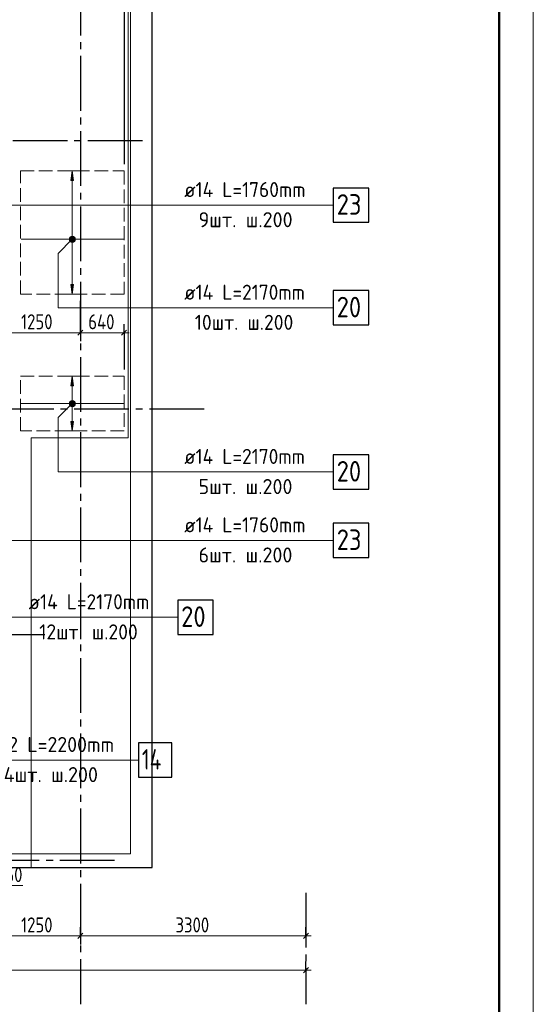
# Model space of a CAD drawing. Header units: millimetres. Extents: x 0 to 32165, y 0 to 42000.
# Tile 9 of 12: x 22186 to 29700, y 15930 to 30320. Entities that reach past the tile are written whole.
import ezdxf

# ---------------------------------------------------------------- set-up
doc = ezdxf.new("R2010")
doc.units = ezdxf.units.MM
doc.linetypes.add('______2', pattern=[270, 200, -70])
doc.linetypes.add('______5', pattern=[1100, 800, -100, 100, -100])
for name, color, linetype, lineweight in [('Standard', 7, 'Continuous', 25), ('ДОП Верх по У', 7, 'Continuous', 25), ('Оси', 40, '______5', 18), ('Позиционная метка номер позиции', 7, 'Continuous', 13), ('Примечания', 7, 'Continuous', 25)]:
    doc.layers.add(name, color=color, linetype=linetype, lineweight=lineweight)
doc.layers.add('ЖБ Перекрытие верхний уровень', color=7, linetype='Continuous', lineweight=25, true_color=0xe0e0ff)
doc.styles.add('GOST 2.304-81', font='txt')
doc.styles.add('ISOCPEUR', font='txt')

msp = doc.modelspace()

# ---------------------------------------------------------------- hatches: boundary and pattern name
at = {"layer": 'ДОП Верх по У', "linetype": 'Continuous', "lineweight": 13, "transparency": 33554687}
for points in [[(22976, 27970), (22956, 28110), (22936, 27970)], [(22918, 27110), (22993, 27110), (22988, 27129)], [(22918, 27110), (22988, 27129), (22924, 27129)], [(22924, 27091), (22993, 27110), (22918, 27110)], [(22924, 27129), (22988, 27129), (22975, 27142)], [(22924, 27129), (22975, 27142), (22937, 27142)], [(22924, 27091), (22988, 27091), (22993, 27110)], [(22937, 27078), (22988, 27091), (22924, 27091)], [(22937, 27142), (22975, 27142), (22956, 27148)], [(22937, 27078), (22975, 27078), (22988, 27091)], [(22975, 27078), (22937, 27078), (22956, 27073)], [(22976, 24970), (22956, 25110), (22936, 24970)], [(22918, 24710), (22993, 24710), (22988, 24729)], [(22918, 24710), (22988, 24729), (22924, 24729)], [(22924, 24691), (22993, 24710), (22918, 24710)], [(22924, 24729), (22988, 24729), (22975, 24742)], [(22924, 24729), (22975, 24742), (22937, 24742)], [(22924, 24691), (22988, 24691), (22993, 24710)], [(22937, 24678), (22988, 24691), (22924, 24691)], [(22937, 24742), (22975, 24742), (22956, 24748)], [(22937, 24678), (22975, 24678), (22988, 24691)], [(22975, 24678), (22937, 24678), (22956, 24672)]]:
    msp.add_hatch(color=7, dxfattribs=at).paths.add_polyline_path(points)
for points in [[(22976, 26450), (22956, 26310), (22936, 26450)], [(22976, 24450), (22956, 24310), (22936, 24450)]]:
    msp.add_hatch(color=7, dxfattribs=at).paths.add_polyline_path(points, flags=16)
at = {"layer": 'Позиционная метка номер позиции', "linetype": 'Continuous', "lineweight": 13, "transparency": 33554687}
for points in [[(22988, 27078), (22924, 27142), (22913, 27121)], [(22988, 27078), (22913, 27121), (22967, 27067)], [(22967, 27067), (22913, 27121), (22913, 27099)], [(22967, 27067), (22913, 27099), (22945, 27067)], [(22945, 27067), (22913, 27099), (22924, 27078)], [(22999, 27099), (22945, 27153), (22924, 27142)], [(22999, 27099), (22924, 27142), (22988, 27078)], [(22999, 27121), (22967, 27153), (22945, 27153)], [(22999, 27121), (22945, 27153), (22999, 27099)], [(22967, 27153), (22999, 27121), (22988, 27142)], [(22999, 24699), (22945, 24753), (22924, 24742)], [(22999, 24721), (22967, 24753), (22945, 24753)], [(22999, 24721), (22945, 24753), (22999, 24699)], [(22967, 24753), (22999, 24721), (22988, 24742)], [(22988, 24678), (22924, 24742), (22913, 24721)], [(22988, 24678), (22913, 24721), (22967, 24667)], [(22967, 24667), (22913, 24721), (22913, 24699)], [(22967, 24667), (22913, 24699), (22945, 24667)], [(22945, 24667), (22913, 24699), (22924, 24678)], [(22999, 24699), (22924, 24742), (22988, 24678)]]:
    msp.add_hatch(color=7, dxfattribs=at).paths.add_polyline_path(points)

# ---------------------------------------------------------------- linework, layer by layer
at = {"layer": 'Standard', "color": 251, "linetype": 'Continuous', "lineweight": -3, "true_color": 0x656565, "transparency": 33554687}
for p, q in [((23713, 30594), (23713, 28210)), ((23074, 25745), (23074, 25870)), ((23713, 25745), (23713, 25870)), ((23074, 25745), (23074, 25620)), ((23713, 25745), (23713, 25620)), ((23713, 25745), (23713, 25210)), ((23074, 16930), (23074, 17055)), ((26374, 16930), (26374, 17055)), ((23074, 16930), (23074, 16805)), ((23074, 16930), (23074, 16930)), ((26374, 16930), (26374, 16805)), ((26374, 16930), (26374, 16930)), ((26374, 16430), (26374, 16555)), ((26374, 16430), (26374, 16305)), ((26374, 16430), (26374, 16430))]:
    msp.add_line(p, q, dxfattribs=at)
at = {"layer": 'Standard', "color": 7, "linetype": 'Continuous', "lineweight": 25, "transparency": 33554687}
for p, q in [((23036, 25708), (23111, 25783)), ((23675, 25708), (23750, 25783)), ((23036, 16892), (23111, 16968)), ((26336, 16892), (26411, 16968)), ((26336, 16392), (26411, 16468))]:
    msp.add_line(p, q, dxfattribs=at)
at = {"layer": 'Standard', "color": 7, "linetype": 'Continuous', "lineweight": 13, "transparency": 33554687}
for p, q in [((21824, 25745), (23074, 25745)), ((23074, 25745), (23713, 25745)), ((23713, 25745), (23788, 25745)), ((21888, 17665), (22232, 17665)), ((21824, 16930), (23074, 16930)), ((23074, 16930), (26374, 16930)), ((26374, 16930), (26449, 16930)), ((7924, 16430), (26374, 16430)), ((26374, 16430), (26449, 16430))]:
    msp.add_line(p, q, dxfattribs=at)
msp.add_lwpolyline([(0, 0), (29700, 0), (29700, 42000), (0, 42000), (0, 0)], close=True, dxfattribs=at)
msp.add_lwpolyline([(29700, 42000), (0, 42000), (0, 0), (29700, 0), (29700, 42000)], dxfattribs=at)
msp.add_lwpolyline([(29700, 42000), (0, 42000), (0, 0), (29700, 0), (29700, 42000)], dxfattribs=at)
at = {"layer": 'Standard', "color": 7, "linetype": 'Continuous', "lineweight": 50, "transparency": 33554687}
msp.add_lwpolyline([(2000, 41500), (29200, 41500), (29200, 500), (2000, 500), (2000, 41500)], close=True, dxfattribs=at)
at = {"layer": 'Standard', "color": 7, "linetype": 'Continuous', "lineweight": 25, "transparency": 33554687}
msp.add_lwpolyline([(7394, 17930), (24124, 17930), (24124, 39500), (7394, 39500), (7394, 17930)], dxfattribs=at)
at = {"layer": 'Standard', "color": 254, "linetype": 'Continuous', "lineweight": 18, "true_color": 0xc4c4ff, "transparency": 33554687}
msp.add_lwpolyline([(7856, 18130), (23806, 18130), (23806, 38770), (7856, 38770), (7856, 18130)], dxfattribs=at)
at = {"layer": 'Standard', "color": 251, "linetype": 'Continuous', "lineweight": -3, "true_color": 0x656565, "transparency": 33554687}
msp.add_lwpolyline([(23074, 25745), (23074, 25762), (23074, 25762), (23074, 26210)], dxfattribs=at)
at = {"layer": 'ДОП Верх по У', "color": 251, "linetype": 'Continuous', "lineweight": 13, "true_color": 0x494949, "transparency": 33554687}
for p, q in [((22956, 28110), (22856, 28110)), ((22956, 28110), (22936, 27970)), ((22976, 27970), (22956, 28110)), ((22956, 28110), (23056, 28110)), ((22956, 28110), (22956, 28110)), ((22936, 27970), (22976, 27970)), ((22956, 27140), (22956, 27970)), ((22918, 27110), (22918, 27110)), ((22956, 26450), (22956, 27080)), ((22993, 27110), (22993, 27110)), ((22956, 26310), (22936, 26450)), ((22936, 26450), (22976, 26450)), ((22976, 26450), (22956, 26310)), ((22956, 26310), (22856, 26310)), ((22956, 26310), (23056, 26310)), ((22956, 26310), (22956, 26310)), ((22956, 25110), (22856, 25110)), ((22956, 25110), (22936, 24970)), ((22976, 24970), (22956, 25110)), ((22956, 25110), (23056, 25110)), ((22956, 25110), (22956, 25110)), ((22936, 24970), (22976, 24970)), ((22956, 24740), (22956, 24970)), ((22918, 24710), (22918, 24710)), ((22956, 24450), (22956, 24680)), ((22993, 24710), (22993, 24710)), ((22956, 24310), (22936, 24450)), ((22936, 24450), (22976, 24450)), ((22976, 24450), (22956, 24310)), ((22956, 24310), (22856, 24310)), ((22956, 24310), (23056, 24310)), ((22956, 24310), (22956, 24310))]:
    msp.add_line(p, q, dxfattribs=at)
at = {"layer": 'ДОП Верх по У', "color": 7, "linetype": 'Continuous', "lineweight": 13, "transparency": 33554687}
for p, q in [((24574, 27610), (26638, 27610)), ((24574, 26110), (26638, 26110)), ((24574, 23710), (26638, 23710)), ((24574, 22710), (26638, 22710)), ((22299, 21586), (24363, 21586)), ((21724, 19500), (23810, 19500))]:
    msp.add_line(p, q, dxfattribs=at)
at = {"layer": 'ДОП Верх по У', "color": 7, "linetype": 'Continuous', "lineweight": 18, "transparency": 33554687}
for p, q in [((23706, 27110), (22206, 27110)), ((23706, 24710), (22206, 24710))]:
    msp.add_line(p, q, dxfattribs=at)
at = {"layer": 'ДОП Верх по У', "color": 7, "linetype": 'Continuous', "lineweight": 25, "transparency": 33554687}
for points in [[(26774, 27360), (27294, 27360), (27294, 27860), (26774, 27860), (26774, 27360)], [(26774, 25860), (27294, 25860), (27294, 26360), (26774, 26360), (26774, 25860)], [(26774, 23460), (27294, 23460), (27294, 23960), (26774, 23960), (26774, 23460)], [(26774, 22460), (27294, 22460), (27294, 22960), (26774, 22960), (26774, 22460)], [(24499, 21336), (25019, 21336), (25019, 21836), (24499, 21836), (24499, 21336)], [(23924, 19250), (24414, 19250), (24414, 19750), (23924, 19750), (23924, 19250)]]:
    msp.add_lwpolyline(points, dxfattribs=at)
at = {"layer": 'ДОП Верх по У', "color": 251, "linetype": 'Continuous', "lineweight": 13, "true_color": 0x494949, "transparency": 33554687}
for centre in [(22956, 27110), (22956, 24710)]:
    msp.add_circle(centre, 37.5, dxfattribs=at)
at = {"layer": 'ЖБ Перекрытие верхний уровень', "color": 7, "linetype": 'Continuous', "lineweight": 18, "transparency": 33554687}
for p, q in [((23774, 24210), (23774, 32890)), ((22354, 17930), (22354, 24210)), ((22354, 24210), (23774, 24210)), ((22174, 17930), (22354, 17930))]:
    msp.add_line(p, q, dxfattribs=at)
at = {"layer": 'Оси', "color": 8, "linetype": '______5', "lineweight": -3, "transparency": 33554687}
for p, q in [((23074, 33090), (23074, 15930)), ((23984, 28550), (3600, 28550)), ((24884, 24630), (3600, 24630)), ((22554, 21330), (3600, 21330)), ((23574, 18030), (3600, 18030)), ((26374, 17560), (26374, 15930))]:
    msp.add_line(p, q, dxfattribs=at)
at = {"layer": 'Позиционная метка номер позиции', "color": 7, "linetype": 'Continuous', "lineweight": 13, "transparency": 33554687}
for p, q in [((22924, 27142), (22924, 27142)), ((22924, 27078), (22924, 27078)), ((22988, 27142), (22988, 27142)), ((22988, 27078), (22988, 27078)), ((22924, 24742), (22924, 24742)), ((22924, 24678), (22924, 24678)), ((22988, 24742), (22988, 24742)), ((22988, 24678), (22988, 24678))]:
    msp.add_line(p, q, dxfattribs=at)
for points in [[(21441, 28230), (22061, 27610), (26774, 27610)], [(22956, 27110), (22751, 26905), (22751, 26110), (26774, 26110)], [(21242, 24740), (21581, 24401), (21581, 22710), (26774, 22710)], [(22956, 24710), (22751, 24505), (22751, 23710), (26774, 23710)], [(21242, 21180), (21648, 21586), (24499, 21586)], [(20924, 18230), (21424, 18730), (21424, 19500), (23924, 19500)]]:
    msp.add_lwpolyline(points, dxfattribs=at)
for centre in [(22956, 27110), (22956, 24710)]:
    msp.add_circle(centre, 45, dxfattribs=at)
at = {"layer": 'Примечания', "color": 7, "linetype": '______2', "lineweight": 18, "transparency": 33554687}
for p, q in [((22199, 28110), (23713, 28110)), ((22199, 26310), (22199, 28110)), ((23713, 28110), (23713, 26310)), ((23713, 26310), (22199, 26310)), ((22199, 25110), (23713, 25110)), ((22199, 24310), (22199, 25110)), ((23713, 25110), (23713, 24310)), ((23713, 24310), (22199, 24310))]:
    msp.add_line(p, q, dxfattribs=at)

# ---------------------------------------------------------------- texts
at = {"layer": 'Standard', "color": 7, "linetype": 'Continuous', "lineweight": 25, "transparency": 33554687, "char_height": 220, "attachment_point": 7, "style": 'GOST 2.304-81'}
for s, insert, width in [('1250', (22207, 25795), 610.16), ('640', (23190, 25795), 531.97), ('150', (21888, 17715), 469.5), ('1250', (22207, 16980), 610.16), ('3300', (24466, 16980), 641.48)]:
    msp.add_mtext(s, dxfattribs=dict(at, insert=insert, width=width))
at = {"layer": 'ДОП Верх по У', "color": 7, "linetype": 'Continuous', "lineweight": 13, "transparency": 33554687, "attachment_point": 7, "style": 'ISOCPEUR'}
for s, insert, char_height, width in [('\\W0.94;ø14 L=1760mm ', (24594, 27727), 220, 2126.49), ('\\W0.87;23', (26824, 27470), 300, 550.81), ('\\W0.97;9шт. ш.200 ', (24803, 27287), 220, 1712.33), ('\\W0.94;ø14 L=2170mm ', (24594, 26227), 220, 2126.49), ('\\W0.87;20', (26824, 25970), 300, 550.81), ('\\W0.95;10шт. ш.200 ', (24748, 25787), 220, 1819.9), ('\\W0.94;ø14 L=2170mm ', (24594, 23827), 220, 2126.49), ('\\W0.87;20', (26824, 23570), 300, 550.81), ('\\W0.97;5шт. ш.200 ', (24803, 23387), 220, 1712.33), ('\\W0.94;ø14 L=1760mm ', (24594, 22827), 220, 2126.49), ('\\W0.87;23', (26824, 22570), 300, 550.81), ('\\W0.97;6шт. ш.200 ', (24803, 22387), 220, 1712.33), ('\\W0.94;ø14 L=2170mm ', (22319, 21703), 220, 2126.49), ('\\W0.87;20', (24549, 21446), 300, 550.82), ('\\W0.95;12шт. ш.200 ', (22473, 21263), 220, 1819.89), ('\\W0.96;ø12 L=2200mm ', (21744, 19617), 220, 2150.52), ('\\W0.76;14', (23974, 19360), 300, 504.57), ('\\W0.97;4шт. ш.200 ', (21953, 19177), 220, 1734.41)]:
    msp.add_mtext(s, dxfattribs=dict(at, insert=insert, char_height=char_height, width=width))

doc.saveas('drawing.dxf')
